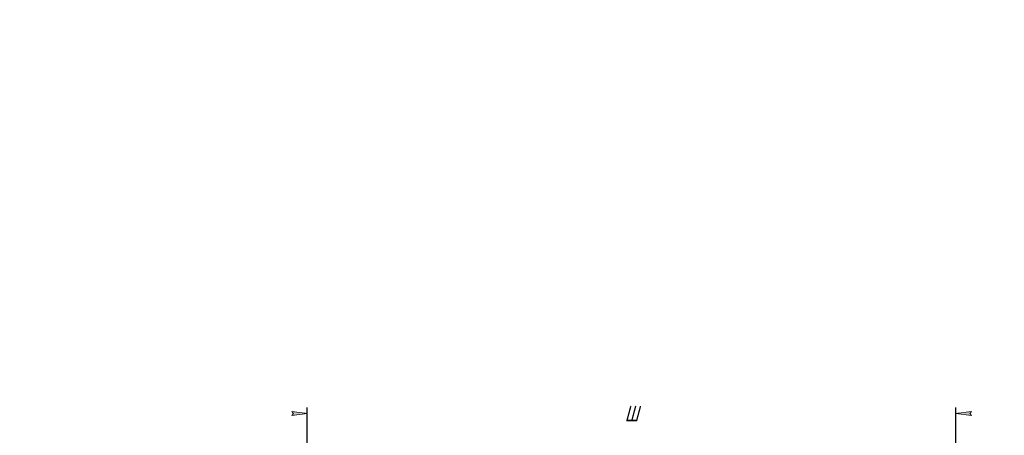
# Model space of a CAD drawing. Header units: millimetres. Extents: x 0 to 841, y 0 to 594.
# Tile 21 of 30: x 0 to 319, y 460 to 594. Entities that reach past the tile are written whole.
import ezdxf

# ---------------------------------------------------------------- set-up
doc = ezdxf.new("R2010")
doc.units = ezdxf.units.MM
doc.linetypes.add('K5LT_THIN', pattern=[0])
doc.layers.add('Системный слой', color=7, linetype='Continuous')
doc.styles.add('KDIMTEXTSTYLE', font='GOST_AU.SHX', dxfattribs={"width": 0.96, "oblique": 15, "height": 5})
doc.dimstyles.new('KDIMSTYLE (1.00)', dxfattribs={"dimtxt": 5, "dimasz": 1, "dimexe": 2, "dimexo": 0, "dimgap": 1, "dimtad": 1, "dimtxsty": 'KDIMTEXTSTYLE', "dimsah": 1, "dimcen": 0, "dimdle": 1, "dimadec": 0, "dimazin": 0, "dimtfac": 0.667, "dimtmove": 0, "dimatfit": 3, "dimfxl": 1, "dimtvp": 1, "dimtolj": 1, "dimtzin": 0, "dimarcsym": 0})

# ---------------------------------------------------------------- blocks, each defined once
blk = doc.blocks.new('KDIMARROW_01')
at = {"layer": 'Системный слой'}
blk.add_hatch(color=0, dxfattribs=at).paths.add_polyline_path([(0, 0), (-5, 0.658262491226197), (-4.5, 5.51091059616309e-16), (-5, -0.6582624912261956)])
at = {"layer": 'Системный слой', "color": 0, "linetype": 'K5LT_THIN', "lineweight": 18}
for p, q in [((-4.5, 5.51091059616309e-16), (-5, 0.658262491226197)), ((-5, 0.658262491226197), (0, 0)), ((0, 0), (-5, -0.6582624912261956)), ((-5, -0.6582624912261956), (-4.5, 5.51091059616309e-16)), ((0, 0), (-1, 0))]:
    blk.add_line(p, q, dxfattribs=at)

msp = doc.modelspace()

# ---------------------------------------------------------------- dimensions: what is measured, and where the dimension line sits
at = {"layer": 'Системный слой', "color": 7}
msp.add_linear_dim(base=(93.04038814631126, 466.5494910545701), p1=(302.8938827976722, 332.67337344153), p2=(93.04038814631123, 396.3034785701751), location=(197.9671354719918, 466.5494910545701), text='\\H5.0;\\W0.965;\\Q15;\\H5.0;\\W0.965;\\Q15;\\Q15;Ш', dimstyle='KDIMSTYLE (1.00)', override={"dimexo": 0, "dimblk1": 'KDIMARROW_01', "dimblk2": 'KDIMARROW_01', "dimse1": 0, "dimse2": 0, "dimclrt": 7, "dimtolj": 1}, dxfattribs=at).render()

doc.saveas('drawing.dxf')
